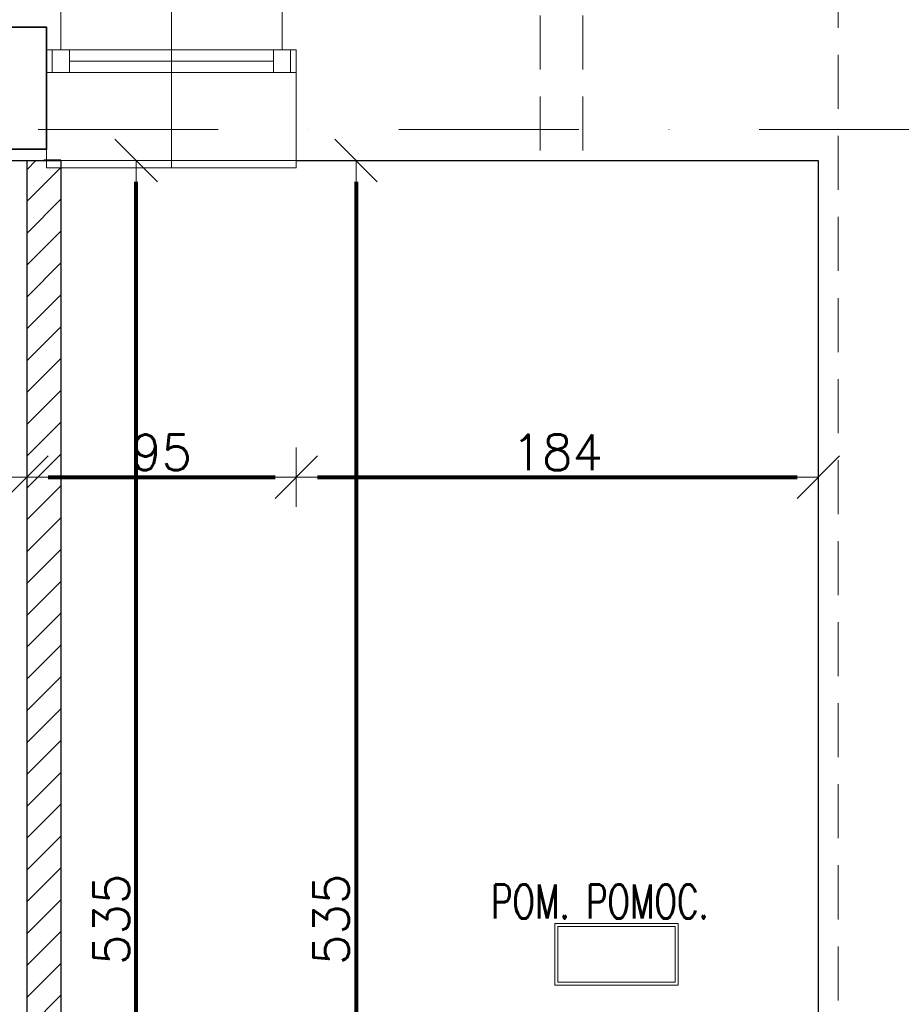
# Model space of a CAD drawing. Header units: metres. Extents: x 7408630 to 15602436, y 5561464 to 13303678.
# Tile 38 of 123: x 7413438 to 7413748, y 5563826 to 5564173. Entities that reach past the tile are written whole.
import ezdxf
from ezdxf.enums import TextEntityAlignment as Align

# ---------------------------------------------------------------- set-up
doc = ezdxf.new("R2010")
doc.units = ezdxf.units.M
doc.header["$MEASUREMENT"] = 0
doc.linetypes.add('DASHDOT', pattern=[25.4, 12.7, -6.35, 0, -6.35])
doc.linetypes.add('HIDDEN', pattern=[9.525, 6.35, -3.175])
for name, color, linetype, lineweight in [('!! 0_ Istn-sciany', 3, 'Continuous', 30), ('!! 0_ Istn-widok', 1, 'Continuous', 15), ('!! 0_Opis_okna', 8, 'Continuous', 15), ('!! 0_Opis_pom', 9, 'Continuous', 13), ('!! 0_Osie', 1, 'DASHDOT', 13), ('!! 1_hatch projektowane ściany', 4, 'Continuous', 5), ('!! 1_OPIS POM NOWE', 140, 'Continuous', 5), ('!! 1_PROJ Sciany', 2, 'Continuous', 40), ('!! 2_proj ściany remont', 250, 'Continuous', 25), ('!! wymiary osi', 250, 'Continuous', 5), ('0-osie-liniA', 14, 'DASHDOT', 5), ('0-osie-tx', 66, 'Continuous', 9), ('Granica', 112, 'Continuous', 80), ('Istn-cienka', 4, 'Continuous', 9), ('Istn-okna', 6, 'Continuous', 13), ('Istn-sciany', 3, 'Continuous', 20), ('Istn-widok', 1, 'Continuous', 15)]:
    doc.layers.add(name, color=color, linetype=linetype, lineweight=lineweight)
doc.layers.add('!! UWAGI', color=14, linetype='Continuous', lineweight=35, plot=False)
doc.layers.add('Powierzchnia', color=140, linetype='Continuous', lineweight=5, plot=False)
doc.styles.add('ARIAL', font='tahoma.ttf')
doc.styles.add('TXT', font='simplex.shx')
doc.dimstyles.new('DIM50', dxfattribs={"dimscale": 5, "dimtxt": 2, "dimasz": 1, "dimexe": 0, "dimexo": 0, "dimgap": 0.5, "dimtad": 1, "dimdec": 4, "dimrnd": 0.5, "dimdsep": 46, "dimtxsty": 'TXT', "dimblk": 'TICK1', "dimblk1": 'TICK1', "dimblk2": 'TICK1', "dimsah": 1, "dimcen": 0, "dimse1": 1, "dimse2": 1, "dimclrd": 1, "dimclre": 7, "dimclrt": 9, "dimadec": 0, "dimazin": 0, "dimtfac": 1, "dimtdec": 4, "dimtmove": 2, "dimatfit": 3, "dimldrblk": 'TICK1', "dimfxl": 1, "dimtolj": 1, "dimarcsym": 0})

# ---------------------------------------------------------------- blocks, each defined once
blk = doc.blocks.new('BLOK OSI')
at = {"layer": '0-osie-liniA', "ltscale": 5}
blk.add_lwpolyline([(48624.30568, -197562.0883), (53810.60983, -197562.0883)], dxfattribs=at)
blk = doc.blocks.new('okno 4')
at = {"layer": 'Istn-cienka', "linetype": 'HIDDEN', "ltscale": 2}
for points in [[(51751.72, -197352.83), (51829.72, -197352.83)], [(51834.72, -197409.83), (51746.72, -197409.83)]]:
    blk.add_lwpolyline(points, dxfattribs=at)
at = {"layer": 'Istn-okna'}
for points in [[(51834.72, -197370.83), (51746.72, -197370.83)], [(51826.72, -197374.83), (51754.72, -197374.83)], [(51834.72, -197378.83), (51746.72, -197378.83)]]:
    blk.add_lwpolyline(points, dxfattribs=at)
for points in [[(51754.72, -197370.83), (51748.72, -197370.83), (51748.72, -197378.83), (51754.72, -197378.83)], [(51832.72, -197370.83), (51826.72, -197370.83), (51826.72, -197378.83), (51832.72, -197378.83)]]:
    blk.add_lwpolyline(points, close=True, dxfattribs=at)
at = {"layer": 'Istn-sciany'}
for points in [[(51751.72, -197370.83), (51751.72, -197352.83)], [(51829.72, -197370.83), (51829.72, -197352.83)], [(51751.72, -197370.83), (51746.72, -197370.83)], [(51746.72, -197378.83), (51746.72, -197370.83)], [(51834.72, -197370.83), (51829.72, -197370.83)], [(51834.72, -197378.83), (51834.72, -197370.83)], [(51746.72, -197378.83), (51746.72, -197409.83)], [(51834.72, -197378.83), (51834.72, -197409.83)]]:
    blk.add_lwpolyline(points, dxfattribs=at)
at = {"layer": 'Istn-widok'}
for points in [[(51744.72, -197347.83), (51836.72, -197347.83)], [(51744.72, -197352.83), (51744.72, -197347.83)], [(51836.72, -197352.83), (51836.72, -197347.83)], [(51746.72, -197409.83), (51746.72, -197412.33)], [(51834.72, -197409.83), (51834.72, -197412.33)], [(51834.72, -197412.33), (51746.72, -197412.33)]]:
    blk.add_lwpolyline(points, dxfattribs=at)
blk = doc.blocks.new('TICK1')
at = {"color": 0}
for p, q in [((0, -1.4), (0, 1.4)), ((0, 0), (-1, 0))]:
    blk.add_line(p, q, dxfattribs=at)
at = {"color": 2}
blk.add_line((-1, -1), (1, 1), dxfattribs=at)
blk = doc.blocks.new('*D735')
at = {"layer": '!! wymiary osi', "color": 1, "lineweight": -2, "transparency": 16777216}
blk.add_line((74385.92, -197265.28), (74133.92, -197265.28), dxfattribs=at)
at = {"layer": 'DEFPOINTS', "color": 0, "transparency": 16777216}
for p in [(74126.42, -197265.28), (74126.42, -197511.59), (74393.42, -197511.59)]:
    blk.add_point(p, dxfattribs=at)
at = {"layer": '!! wymiary osi', "color": 1, "lineweight": -2, "transparency": 16777216, "xscale": 7.5, "yscale": 7.5, "zscale": 7.5, "rotation": 180}
blk.add_blockref('TICK1', (74126.42, -197265.28), dxfattribs=at)
at = {"layer": '!! wymiary osi', "color": 1, "lineweight": -2, "transparency": 16777216, "xscale": 7.5, "yscale": 7.5, "zscale": 7.5}
blk.add_blockref('TICK1', (74393.42, -197265.28), dxfattribs=at)
at = {"layer": '!! wymiary osi', "color": 9, "transparency": 16777216, "insert": (74259.92, -197256.53), "char_height": 12.5, "attachment_point": 5, "style": 'TXT'}
blk.add_mtext('\\A1;267', dxfattribs=at)
blk = doc.blocks.new('*D736')
at = {"layer": '!! wymiary osi', "color": 1, "lineweight": -2, "transparency": 16777216}
for p, q in [((74106.92, -197265.28), (74099.42, -197265.28)), ((74126.42, -197265.28), (74114.42, -197265.28)), ((74133.92, -197265.28), (74141.42, -197265.28))]:
    blk.add_line(p, q, dxfattribs=at)
at = {"layer": 'DEFPOINTS', "color": 0, "transparency": 16777216}
for p in [(74114.42, -197265.28), (74114.42, -197511.59), (74126.42, -197511.59)]:
    blk.add_point(p, dxfattribs=at)
at = {"layer": '!! wymiary osi', "color": 1, "lineweight": -2, "transparency": 16777216, "xscale": 7.5, "yscale": 7.5, "zscale": 7.5}
blk.add_blockref('TICK1', (74114.42, -197265.28), dxfattribs=at)
at = {"layer": '!! wymiary osi', "color": 1, "lineweight": -2, "transparency": 16777216, "xscale": 7.5, "yscale": 7.5, "zscale": 7.5, "rotation": 180}
blk.add_blockref('TICK1', (74126.42, -197265.28), dxfattribs=at)
at = {"layer": '!! wymiary osi', "color": 9, "transparency": 16777216, "insert": (74120.42, -197255.28), "char_height": 12.5, "attachment_point": 5, "style": 'TXT'}
blk.add_mtext('\\A1;12', dxfattribs=at)
blk = doc.blocks.new('*D737')
at = {"layer": '!! wymiary osi', "color": 1, "lineweight": -2, "transparency": 16777216}
blk.add_line((74106.92, -197265.28), (73830.92, -197265.28), dxfattribs=at)
at = {"layer": 'DEFPOINTS', "color": 0, "transparency": 16777216}
for p in [(73823.42, -197265.28), (73823.42, -197511.59), (74114.42, -197511.59)]:
    blk.add_point(p, dxfattribs=at)
at = {"layer": '!! wymiary osi', "color": 1, "lineweight": -2, "transparency": 16777216, "xscale": 7.5, "yscale": 7.5, "zscale": 7.5, "rotation": 180}
blk.add_blockref('TICK1', (73823.42, -197265.28), dxfattribs=at)
at = {"layer": '!! wymiary osi', "color": 1, "lineweight": -2, "transparency": 16777216, "xscale": 7.5, "yscale": 7.5, "zscale": 7.5}
blk.add_blockref('TICK1', (74114.42, -197265.28), dxfattribs=at)
at = {"layer": '!! wymiary osi', "color": 9, "transparency": 16777216, "insert": (73968.92, -197256.53), "char_height": 12.5, "attachment_point": 5, "style": 'TXT'}
blk.add_mtext('\\A1;291', dxfattribs=at)
blk = doc.blocks.new('*D769')
at = {"layer": '!! wymiary osi', "color": 1, "lineweight": -2, "transparency": 16777216}
blk.add_line((74067.92, -197623.19), (74106.92, -197623.19), dxfattribs=at)
at = {"layer": 'DEFPOINTS', "color": 0, "transparency": 16777216}
for p in [(74060.42, -197511.59), (74114.42, -197511.59), (74114.42, -197623.19)]:
    blk.add_point(p, dxfattribs=at)
at = {"layer": '!! wymiary osi', "color": 1, "lineweight": -2, "transparency": 16777216, "xscale": 7.5, "yscale": 7.5, "zscale": 7.5, "rotation": 180}
blk.add_blockref('TICK1', (74060.42, -197623.19), dxfattribs=at)
at = {"layer": '!! wymiary osi', "color": 1, "lineweight": -2, "transparency": 16777216, "xscale": 7.5, "yscale": 7.5, "zscale": 7.5}
blk.add_blockref('TICK1', (74114.42, -197623.19), dxfattribs=at)
at = {"layer": '!! wymiary osi', "color": 9, "transparency": 16777216, "insert": (74087.42, -197614.44), "char_height": 12.5, "attachment_point": 5, "style": 'TXT'}
blk.add_mtext('\\A1;54', dxfattribs=at)
blk = doc.blocks.new('*D770')
at = {"layer": '!! wymiary osi', "color": 1, "lineweight": -2, "transparency": 16777216}
blk.add_line((74121.92, -197623.19), (74201.92, -197623.19), dxfattribs=at)
at = {"layer": 'DEFPOINTS', "color": 0, "transparency": 16777216}
for p in [(74114.42, -197511.59), (74209.42, -197511.59), (74209.42, -197623.19)]:
    blk.add_point(p, dxfattribs=at)
at = {"layer": '!! wymiary osi', "color": 1, "lineweight": -2, "transparency": 16777216, "xscale": 7.5, "yscale": 7.5, "zscale": 7.5, "rotation": 180}
blk.add_blockref('TICK1', (74114.42, -197623.19), dxfattribs=at)
at = {"layer": '!! wymiary osi', "color": 1, "lineweight": -2, "transparency": 16777216, "xscale": 7.5, "yscale": 7.5, "zscale": 7.5}
blk.add_blockref('TICK1', (74209.42, -197623.19), dxfattribs=at)
at = {"layer": '!! wymiary osi', "color": 9, "transparency": 16777216, "insert": (74161.92, -197614.44), "char_height": 12.5, "attachment_point": 5, "style": 'TXT'}
blk.add_mtext('\\A1;95', dxfattribs=at)
blk = doc.blocks.new('*D771')
at = {"layer": '!! wymiary osi', "color": 1, "lineweight": -2, "transparency": 16777216}
blk.add_line((74216.92, -197623.19), (74385.92, -197623.19), dxfattribs=at)
at = {"layer": 'DEFPOINTS', "color": 0, "transparency": 16777216}
for p in [(74209.42, -197511.59), (74393.42, -197511.59), (74393.42, -197623.19)]:
    blk.add_point(p, dxfattribs=at)
at = {"layer": '!! wymiary osi', "color": 1, "lineweight": -2, "transparency": 16777216, "xscale": 7.5, "yscale": 7.5, "zscale": 7.5, "rotation": 180}
blk.add_blockref('TICK1', (74209.42, -197623.19), dxfattribs=at)
at = {"layer": '!! wymiary osi', "color": 1, "lineweight": -2, "transparency": 16777216, "xscale": 7.5, "yscale": 7.5, "zscale": 7.5}
blk.add_blockref('TICK1', (74393.42, -197623.19), dxfattribs=at)
at = {"layer": '!! wymiary osi', "color": 9, "transparency": 16777216, "insert": (74301.42, -197614.44), "char_height": 12.5, "attachment_point": 5, "style": 'TXT'}
blk.add_mtext('\\A1;184', dxfattribs=at)
blk = doc.blocks.new('*D820')
at = {"layer": '!! wymiary osi', "color": 1, "lineweight": -2, "transparency": 16777216}
blk.add_line((74230.48, -197519.09), (74230.48, -198039.13), dxfattribs=at)
at = {"layer": 'DEFPOINTS', "color": 0, "transparency": 16777216}
for p in [(74393.42, -197511.59), (74230.48, -198046.63), (74393.42, -198046.63)]:
    blk.add_point(p, dxfattribs=at)
at = {"layer": '!! wymiary osi', "color": 1, "lineweight": -2, "transparency": 16777216, "xscale": 7.5, "yscale": 7.5, "zscale": 7.5}
for p, rotation in [((74230.48, -197511.59), 90), ((74230.48, -198046.63), 270)]:
    blk.add_blockref('TICK1', p, dxfattribs=dict(at, rotation=rotation))
at = {"layer": '!! wymiary osi', "color": 9, "transparency": 16777216, "insert": (74221.73, -197779.11), "char_height": 12.5, "attachment_point": 5, "rotation": 90, "style": 'TXT'}
blk.add_mtext('\\A1;535', dxfattribs=at)
blk = doc.blocks.new('*D931')
at = {"layer": '!! wymiary osi', "color": 1, "lineweight": -2, "transparency": 16777216}
blk.add_line((74152.97, -198039.13), (74152.97, -197519.09), dxfattribs=at)
at = {"layer": 'DEFPOINTS', "color": 0, "transparency": 16777216}
for p in [(74126.42, -197511.59), (74152.97, -197511.59), (74126.42, -198046.63)]:
    blk.add_point(p, dxfattribs=at)
at = {"layer": '!! wymiary osi', "color": 1, "lineweight": -2, "transparency": 16777216, "xscale": 7.5, "yscale": 7.5, "zscale": 7.5}
for p, rotation in [((74152.97, -197511.59), 90), ((74152.97, -198046.63), 270)]:
    blk.add_blockref('TICK1', p, dxfattribs=dict(at, rotation=rotation))
at = {"layer": '!! wymiary osi', "color": 9, "transparency": 16777216, "insert": (74144.22, -197779.11), "char_height": 12.5, "attachment_point": 5, "rotation": 90, "style": 'TXT'}
blk.add_mtext('\\A1;535', dxfattribs=at)
blk = doc.blocks.new('A$C9c944097')
at = {"layer": '!! 1_hatch projektowane ściany'}
h = blk.add_hatch(dxfattribs=at)
h.set_pattern_fill('ANSI31', color=256, scale=2.5)
h.set_pattern_definition([(45, (-71376.923, 194378.116), (-5.61266008, 5.61266008), [])])
h.paths.add_polyline_path([(2737.5, -3133.47213), (2749.5, -3133.47213), (2749.5, -3668.51195), (2889.5, -3668.51195), (2889.5, -3680.51195), (2749.5, -3680.51195), (2749.5, -3730.97213), (2737.5, -3730.97213)])
h.paths.add_polyline_path([(2737.5, -3832.85217), (2749.5, -3833.64854), (2749.5, -3874.2685), (2737.5, -3873.47213)])
at = {"layer": '!! 0_ Istn-sciany'}
for points in [[(2683.5, -3133.47213), (2744.5, -3133.47213)], [(2832.5, -3133.47213), (3016.5, -3133.47213)], [(3016.5, -3133.47213), (3016.5, -3451.47213)]]:
    blk.add_lwpolyline(points, dxfattribs=at)
at = {"layer": '!! 0_ Istn-widok', "linetype": 'HIDDEN', "ltscale": 3}
for points in [[(2918.5, -1253.47213), (2918.5, -3135.47213)], [(2933.5, -1253.47213), (2933.5, -3135.47213)], [(3023.5, -3010.47213), (3023.5, -3610.47213)]]:
    blk.add_lwpolyline(points, dxfattribs=at)
at = {"layer": '!! 0_ Istn-widok'}
blk.add_lwpolyline([(2737.5, -3133.47213), (2737.5, -3595.47213)], dxfattribs=at)
at = {"layer": '!! 0_Opis_okna'}
blk.add_lwpolyline([(2788.5, -3135.97213), (2788.5, -3017.0458)], dxfattribs=at)
at = {"layer": '!! 1_hatch projektowane ściany'}
blk.add_lwpolyline([(2737.5, -3133.47213), (2749.5, -3133.47213), (2749.5, -3668.51195), (2889.5, -3668.51195), (2889.5, -3680.51195), (2749.5, -3680.51195), (2749.5, -3730.97213), (2737.5, -3730.97213)], close=True, dxfattribs=at)
at = {"layer": '!! 1_OPIS POM NOWE'}
for points in [[(2923.57506, -3424.19629), (2967.09506, -3424.19629), (2967.09506, -3402.43629), (2923.57506, -3402.43629)], [(2924.66306, -3423.10829), (2966.00706, -3423.10829), (2966.00706, -3403.52429), (2924.66306, -3403.52429)]]:
    blk.add_lwpolyline(points, close=True, dxfattribs=at)
at = {"layer": '!! 1_PROJ Sciany'}
blk.add_lwpolyline([(2749.5, -3133.47213), (2743.5, -3133.47213)], dxfattribs=at)
at = {"layer": '!! 2_proj ściany remont'}
for points in [[(2737.5, -3133.47213), (2737.5, -3730.97213)], [(2749.5, -3133.47213), (2749.5, -3668.51195)]]:
    blk.add_lwpolyline(points, dxfattribs=at)
at = {"layer": '!! UWAGI'}
blk.add_lwpolyline([(2446.5, -3129.47213), (2744.5, -3129.47213), (2744.5, -3086.47213), (2446.5, -3086.47213)], close=True, dxfattribs=at)
at = {"layer": 'Powierzchnia'}
blk.add_lwpolyline([(1621.5, -3873.47213), (1621.5, -3700.47213), (2446.5, -3700.47213), (2446.5, -3594.47213), (2737.5, -3595.47213), (2737.5, -3133.47213), (3016.5, -3133.47213), (3016.5, -3451.47213), (2991.5, -3451.47213), (2991.5, -3528.47213), (3016.5, -3528.47213), (3016.5, -3873.47213)], close=True, dxfattribs=at)
at = {"layer": '!! 0_Osie'}
blk.add_blockref('BLOK OSI', (-48933.21142, 194439.57635), dxfattribs=at)
at = {"layer": '0-osie-tx'}
blk.add_blockref('okno 4', (-49002.22391, 194276.35999), dxfattribs=at)
at = {"layer": '!! 0_Opis_pom', "ltscale": 0.7, "style": 'ARIAL'}
for tag, p in [('B2,14', (2497.12282, -23.97252)), ('B2,12', (1965.56932, -35.77631)), ('B2,11', (1692.08817, -60.77765)), ('B2,16', (3818.15438, -63.71828)), ('B2,19.1', (5324.74708, -87.92078)), ('B2,17', (4129.82322, -93.25972)), ('B2,15', (3189.46558, -109.69496)), ('B2,10', (1351.71035, -111.25665)), ('B2,13', (2272.99389, -121.89624)), ('A2,5', (1075.52681, -127.78965)), ('B2,18', (4545.51277, -234.12017)), ('B2,19', (5775.76711, -239.42159)), ('A2,4', (318.83322, -329.3265)), ('A2.1', (994.53557, -353.44633)), ('B2.7', (3171.3557, -458.01164)), ('A2.2', (994.53557, -692.67095)), ('B2.2', (3599.26223, -690.3637)), ('B2,21', (4593.23787, -912.69388)), ('B2,9', (1798.58924, -939.09545)), ('A2.3', (455.44717, -940.66614)), ('B2,4', (3116.67143, -940.65712)), ('B2,3', (3297.35823, -941.16418)), ('B2,8', (2517.28573, -960.07338)), ('B2,20', (5834.09772, -965.70749)), ('B2.1', (3927.81794, -970.24709)), ('B2,5', (3309.56672, -1129.12418)), ('B2,6', (3122.36837, -1171.43557)), ('C2,2', (3435.86614, -1487.77973)), ('C2,1', (3957.73656, -2408.10352)), ('C2,3', (3457.72791, -2555.15039)), ('D1,1', (2554.19917, -3205.91504)), ('C2,4', (3866.78124, -3285.77383)), ('D1,4', (1780.27581, -3366.18103)), ('D1,6', (1380.86316, -3373.10994)), ('D1,3', (2098.36626, -3546.18257)), ('C2,5', (3178.15957, -3610.67242)), ('D1,5', (1914.6928, -3621.18339)), ('D1,2', (2201.15492, -3794.18451)), ('D1,7', (477.95048, -4408.76849)), ('D1,8', (338.43039, -4834.32895))]:
    blk.add_attdef(tag, text='', height=11.968, dxfattribs=at).set_placement(p, align=Align.MIDDLE_CENTER)
at = {"layer": '!! 1_OPIS POM NOWE', "style": 'TXT', "width": 0.7}
blk.add_text('POM. POMOC.', height=12, dxfattribs=at).set_placement((2939.50846, -3400.70279), align=Align.CENTER)
at = {"layer": '!! 1_OPIS POM NOWE', "style": 'ARIAL'}
for tag, p in [('C2.5B', (3593.7377, -3168.5911)), ('C2,5C', (3526.78796, -3281.02046)), ('C2.4', (3997.15534, -3347.99835)), ('E2,2', (2945.33506, -3413.31629)), ('C2,5A', (3566.4961, -3615.37865)), ('E2.9', (3984.52714, -3783.77287)), ('E2.7', (4645.53364, -3784.14655)), ('D1,2', (2903.25587, -3794.18451)), ('E2.2', (3405.83089, -4049.74196)), ('E2.8', (4380.36687, -4058.97571)), ('E2.6', (5154.87983, -4066.29138)), ('E2.1', (4427.07303, -4318.94156)), ('E2,3', (3401.59976, -4465.83792)), ('E2.4', (3758.95342, -4705.0924)), ('E2.5', (5238.11734, -4786.79525))]:
    blk.add_attdef(tag, text='', height=11.968, dxfattribs=at).set_placement(p, align=Align.MIDDLE_CENTER)
at = {"layer": '!! wymiary osi'}
for base, p1, p2, picture, middle in [((2446.5, -2887.16659), (2737.5, -3133.47213), (2446.5, -3133.47213), '*D737', (2592, -2878.41659)), ((2737.5, -2887.16659), (2749.5, -3133.47213), (2737.5, -3133.47213), '*D736', (2743.5, -2877.16659)), ((2749.5, -2887.16659), (3016.5, -3133.47213), (2749.5, -3133.47213), '*D735', (2883, -2878.41659)), ((2737.5, -3245.07463), (2683.5, -3133.47213), (2737.5, -3133.47213), '*D769', (2710.5, -3236.32463)), ((2832.5, -3245.07463), (2737.5, -3133.47213), (2832.5, -3133.47213), '*D770', (2785, -3236.32463)), ((3016.5, -3245.07463), (2832.5, -3133.47213), (3016.5, -3133.47213), '*D771', (2924.5, -3236.32463))]:
    dim = blk.add_linear_dim(base=base, p1=p1, p2=p2, dimstyle='DIM50', dxfattribs=at)
    dim.commit()
    dim.dimension.update_dxf_attribs({"geometry": picture, "text_midpoint": middle, "insert": (-71376.92327, 194378.11618)})
for base, p1, p2, picture, middle in [((2776.04714, -3133.47213), (2749.5, -3668.51195), (2749.5, -3133.47213), '*D931', (2767.29714, -3400.99204)), ((2853.55241, -3668.51195), (3016.5, -3133.47213), (3016.5, -3668.51195), '*D820', (2844.80241, -3400.99204))]:
    dim = blk.add_linear_dim(base=base, p1=p1, p2=p2, angle=90, dimstyle='DIM50', dxfattribs=at)
    dim.commit()
    dim.dimension.update_dxf_attribs({"geometry": picture, "text_midpoint": middle, "insert": (-71376.92327, 194378.11618)})

msp = doc.modelspace()

# ---------------------------------------------------------------- block references
at = {"layer": 'Granica'}
msp.add_blockref('A$C9c944097', (7410702.59401, 5567256.9858), dxfattribs=at)

doc.saveas('drawing.dxf')
